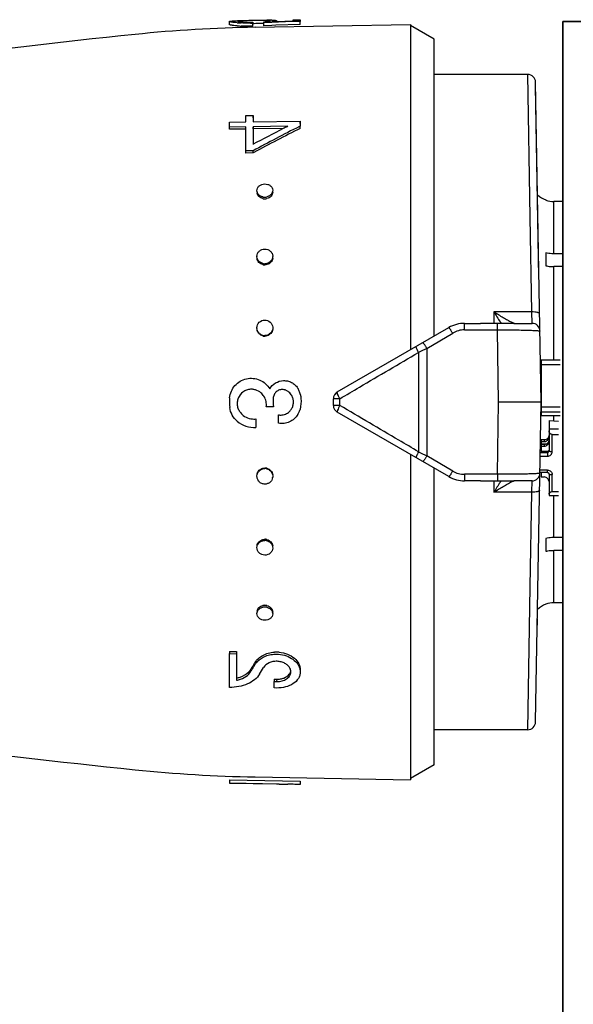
# Model space of a CAD drawing. Header units: millimetres. Extents: x 1279 to 58476, y -6899 to 74987.
# Tile 3 of 157: x 1697 to 1733, y -3124 to -3061. Entities that reach past the tile are written whole.
import ezdxf

# ---------------------------------------------------------------- set-up
doc = ezdxf.new("R2010")
doc.units = ezdxf.units.MM
doc.layers.add('UT_ZAŘÍZENÍ - OT', color=3, linetype='Continuous', lineweight=35)

msp = doc.modelspace()

# ---------------------------------------------------------------- linework, layer by layer
at = {"color": 0, "linetype": 'Continuous'}
for p, q in [((1710.765, -3061.389), (1710.761, -3061.189)), ((1711.398, -3061.142), (1711.413, -3061.142)), ((1711.413, -3061.142), (1711.424, -3061.142)), ((1711.414, -3061.202), (1711.413, -3061.156)), ((1712.327, -3061.129), (1712.205, -3061.131)), ((1712.251, -3061.228), (1712.251, -3061.291)), ((1712.254, -3061.49), (1712.251, -3061.291)), ((1712.328, -3061.329), (1712.253, -3061.33)), ((1712.939, -3061.322), (1712.907, -3061.322)), ((1712.937, -3061.262), (1712.937, -3061.209)), ((1713.367, -3061.246), (1712.937, -3061.262)), ((1712.94, -3061.461), (1712.937, -3061.262)), ((1713.161, -3061.189), (1713.16, -3061.125)), ((1713.453, -3061.243), (1713.367, -3061.246)), ((1713.448, -3061.194), (1713.751, -3061.185)), ((1714.744, -3061.197), (1713.453, -3061.243)), ((1713.598, -3061.189), (1713.598, -3061.175)), ((1713.751, -3061.185), (1714.811, -3061.151)), ((1713.761, -3061.131), (1713.762, -3061.184)), ((1714.812, -3061.195), (1714.744, -3061.197)), ((1714.811, -3061.083), (1715.26, -3061.075)), ((1714.811, -3061.151), (1714.811, -3061.083)), ((1715.26, -3061.18), (1714.812, -3061.195)), ((1715.26, -3061.075), (1715.26, -3061.18)), ((1715.264, -3061.379), (1715.26, -3061.18)), ((1712.396, -3061.552), (1722.265, -3061.38)), ((1713.457, -3061.442), (1712.94, -3061.461)), ((1713.715, -3061.433), (1713.457, -3061.442)), ((1715.264, -3061.379), (1713.715, -3061.433)), ((1722.265, -3061.38), (1722.265, -3082.025)), ((1723.765, -3062.32), (1722.265, -3061.454)), ((1723.765, -3081.159), (1723.765, -3062.32)), ((1729.71, -3064.554), (1723.765, -3064.554)), ((1729.865, -3073.618), (1729.71, -3064.554)), ((1730.565, -3085.354), (1730.21, -3065.045)), ((1730.426, -3077.42), (1730.215, -3065.295)), ((1710.761, -3067.578), (1711.811, -3067.564)), ((1710.761, -3067.889), (1710.761, -3067.578)), ((1711.811, -3067.159), (1712.261, -3067.153)), ((1711.811, -3067.564), (1711.811, -3067.159)), ((1712.261, -3067.153), (1712.261, -3067.559)), ((1712.264, -3067.304), (1712.261, -3067.153)), ((1712.261, -3067.559), (1715.26, -3067.52)), ((1715.26, -3067.52), (1715.26, -3067.832)), ((1715.264, -3067.667), (1715.26, -3067.52)), ((1711.811, -3067.876), (1710.761, -3067.889)), ((1710.765, -3068.033), (1710.761, -3067.889)), ((1711.814, -3068.02), (1710.765, -3068.033)), ((1711.811, -3069.408), (1711.811, -3067.876)), ((1714.475, -3067.842), (1712.261, -3067.87)), ((1712.261, -3067.87), (1712.261, -3068.989)), ((1712.264, -3068.014), (1712.261, -3067.87)), ((1714.182, -3067.99), (1712.264, -3068.014)), ((1712.264, -3068.014), (1712.264, -3068.872)), ((1714.42, -3067.87), (1714.475, -3067.842)), ((1715.26, -3067.832), (1715.205, -3067.86)), ((1715.264, -3067.976), (1715.26, -3067.832)), ((1712.261, -3069.402), (1711.811, -3069.408)), ((1711.814, -3069.539), (1711.811, -3069.408)), ((1712.264, -3069.534), (1712.261, -3069.402)), ((1712.264, -3069.534), (1711.814, -3069.539)), ((1712.317, -3069.506), (1712.264, -3069.534)), ((1730.865, -3072.518), (1730.865, -3072.531)), ((1731.365, -3075.941), (1731.365, -3072.617)), ((1731.935, -3072.617), (1731.365, -3072.617)), ((1729.967, -3079.629), (1729.865, -3073.618)), ((1730.865, -3075.88), (1730.865, -3076.693)), ((1731.983, -3075.941), (1731.365, -3075.941)), ((1731.365, -3082.68), (1731.365, -3076.754)), ((1731.99, -3076.754), (1731.365, -3076.754)), ((1727.565, -3079.629), (1727.565, -3080.363)), ((1729.967, -3079.629), (1727.565, -3079.629)), ((1729.986, -3080.354), (1729.967, -3079.629)), ((1717.615, -3084.71), (1724.695, -3080.622)), ((1725.695, -3080.769), (1725.695, -3080.354)), ((1725.695, -3080.354), (1726.722, -3080.354)), ((1727.792, -3080.769), (1727.792, -3080.362)), ((1728.828, -3080.354), (1729.986, -3080.354)), ((1723.298, -3081.942), (1724.945, -3080.974)), ((1725.695, -3080.769), (1727.792, -3080.769)), ((1727.864, -3085.354), (1727.792, -3080.769)), ((1723.298, -3081.942), (1723.298, -3088.766)), ((1722.777, -3082.198), (1722.777, -3088.51)), ((1730.565, -3082.68), (1730.565, -3086.202)), ((1730.565, -3082.68), (1731.765, -3082.68)), ((1730.565, -3082.964), (1731.765, -3082.964)), ((1713.551, -3085.657), (1713.101, -3085.657)), ((1717.365, -3085.565), (1717.365, -3085.143)), ((1717.778, -3085.569), (1717.778, -3085.139)), ((1727.792, -3089.939), (1727.864, -3085.354)), ((1730.565, -3085.354), (1727.864, -3085.354)), ((1730.21, -3105.663), (1730.565, -3085.354)), ((1730.565, -3085.66), (1731.765, -3085.66)), ((1713.871, -3086.698), (1713.871, -3086.163)), ((1724.695, -3090.086), (1717.615, -3085.998)), ((1730.565, -3085.975), (1731.765, -3085.975)), ((1730.565, -3086.202), (1731.765, -3086.202)), ((1731.365, -3086.545), (1731.365, -3086.202)), ((1712.441, -3086.425), (1712.441, -3086.96)), ((1731.065, -3086.528), (1731.065, -3088.452)), ((1731.065, -3086.528), (1731.665, -3086.562)), ((1731.065, -3087.059), (1731.665, -3087.059)), ((1731.265, -3088.491), (1731.265, -3087.412)), ((1731.265, -3087.412), (1731.665, -3087.412)), ((1730.565, -3088.198), (1730.515, -3088.198)), ((1730.518, -3088.003), (1730.928, -3088.003)), ((1730.519, -3087.969), (1730.525, -3087.646)), ((1730.566, -3087.972), (1730.519, -3087.969)), ((1730.565, -3087.758), (1730.565, -3088.003)), ((1730.765, -3087.758), (1730.565, -3087.758)), ((1730.565, -3087.856), (1730.765, -3087.856)), ((1730.565, -3088.051), (1730.565, -3088.492)), ((1730.765, -3088.051), (1730.565, -3088.051)), ((1730.565, -3088.148), (1730.765, -3088.148)), ((1730.765, -3087.758), (1730.765, -3087.856)), ((1730.765, -3088.051), (1730.765, -3088.148)), ((1722.265, -3088.683), (1722.265, -3109.328)), ((1724.945, -3089.734), (1723.298, -3088.766)), ((1730.505, -3088.785), (1730.965, -3088.785)), ((1730.509, -3088.55), (1730.965, -3088.55)), ((1730.565, -3088.394), (1730.512, -3088.394)), ((1730.965, -3088.492), (1730.565, -3088.492)), ((1730.965, -3088.492), (1730.965, -3088.785)), ((1723.765, -3108.388), (1723.765, -3089.549)), ((1725.695, -3089.939), (1725.695, -3090.354)), ((1727.792, -3089.939), (1725.695, -3089.939)), ((1727.792, -3089.939), (1727.792, -3090.347)), ((1730.965, -3089.829), (1730.487, -3089.829)), ((1730.965, -3089.668), (1730.489, -3089.668)), ((1730.565, -3089.829), (1730.565, -3090.11)), ((1730.565, -3090.11), (1730.765, -3090.11)), ((1730.965, -3089.829), (1730.965, -3089.668)), ((1731.065, -3089.923), (1731.065, -3091.277)), ((1731.265, -3091.041), (1731.265, -3089.962)), ((1726.722, -3090.354), (1725.695, -3090.354)), ((1727.565, -3090.345), (1727.565, -3091.079)), ((1729.986, -3090.354), (1728.828, -3090.354)), ((1729.967, -3091.079), (1729.986, -3090.354)), ((1729.967, -3091.079), (1727.565, -3091.079)), ((1729.865, -3097.09), (1729.967, -3091.079)), ((1731.065, -3091.277), (1731.665, -3091.277)), ((1731.265, -3091.041), (1731.665, -3091.041)), ((1731.365, -3093.954), (1731.365, -3091.277)), ((1730.865, -3094.015), (1730.865, -3094.828)), ((1731.99, -3093.954), (1731.365, -3093.954)), ((1731.365, -3098.091), (1731.365, -3094.767)), ((1731.983, -3094.767), (1731.365, -3094.767)), ((1729.71, -3106.154), (1729.865, -3097.09)), ((1730.865, -3098.177), (1730.865, -3098.19)), ((1731.935, -3098.091), (1731.365, -3098.091)), ((1730.31, -3099.969), (1730.325, -3099.107)), ((1710.765, -3101.194), (1710.761, -3101.326)), ((1710.761, -3103.468), (1710.761, -3101.326)), ((1710.761, -3101.326), (1711.211, -3101.332)), ((1710.765, -3101.194), (1711.215, -3101.2)), ((1711.215, -3101.2), (1711.211, -3101.332)), ((1711.211, -3101.332), (1711.211, -3103.019)), ((1712.358, -3101.931), (1712.387, -3101.884)), ((1712.387, -3101.884), (1712.383, -3102.021)), ((1712.131, -3102.306), (1712.128, -3102.448)), ((1712.241, -3102.259), (1712.27, -3102.212)), ((1713.614, -3102.952), (1713.611, -3103.098)), ((1713.611, -3103.506), (1713.611, -3103.098)), ((1713.611, -3103.098), (1713.761, -3103.1)), ((1713.614, -3102.952), (1713.764, -3102.954)), ((1713.764, -3102.954), (1713.761, -3103.1)), ((1713.761, -3103.508), (1713.611, -3103.506)), ((1729.71, -3106.154), (1723.765, -3106.154)), ((1723.765, -3108.388), (1722.265, -3109.254)), ((1710.765, -3109.34), (1710.761, -3109.54)), ((1710.765, -3109.34), (1715.264, -3109.418)), ((1712.396, -3109.156), (1722.265, -3109.328)), ((1715.264, -3109.418), (1715.26, -3109.618)), ((1715.264, -3109.429), (1715.26, -3109.629)), ((1710.761, -3109.551), (1710.761, -3109.54)), ((1710.761, -3109.54), (1715.26, -3109.618)), ((1713.911, -3109.606), (1710.761, -3109.551)), ((1713.911, -3109.61), (1713.911, -3109.606)), ((1713.911, -3109.61), (1714.474, -3109.619)), ((1715.26, -3109.618), (1715.26, -3109.629))]:
    msp.add_line(p, q, dxfattribs=at)
for centre, radius, start, end in [((1711.88, -3052.713), 8.577, 265.82558, 266.62577), ((1712.029, -3096.876), 35.74, 91.01238, 91.21551), ((1711.952, -3051.459), 9.833, 266.63176, 267.39596), ((1711.557, -3062.938), 1.789, 94.25337, 94.6326), ((1711.613, -3063.707), 2.559, 93.45872, 94.22835), ((1712.034, -3048.749), 12.544, 270.2757, 270.99142), ((1712.077, -3051.2), 10.03, 270.37671, 270.99382), ((1712.488, -3054.801), 6.424, 274.00652, 274.76218), ((1712.574, -3055.843), 5.379, 274.77014, 275.5791), ((1713.01, -3066.403), 5.28, 88.37447, 89.19799), ((1713.87, -3103.231), 42.126, 90.84632, 91.00332), ((1713.585, -3084.131), 23.023, 90.56986, 90.83886), ((1713.485, -3074.335), 13.227, 90.13111, 90.55891), ((1713.967, -3151.539), 90, 91, 95.86353), ((1711.88, -3052.862), 8.626, 265.85586, 266.65073), ((1711.954, -3051.591), 9.899, 266.65673, 267.41559), ((1755.852, -3559.394), 500, 95.86353, 99.2151), ((1729.71, -3065.054), 0.5, 1.00273, 90.00005), ((1762.55, -3161.793), 105.191, 116.74897, 118.55954), ((1762.094, -3162.457), 105.923, 116.89327, 118.06457), ((1762.285, -3162.171), 105.279, 116.52799, 118.3353), ((1759.182, -3156.77), 99.533, 116.72558, 116.87901), ((1712.854, -3072.034), 0.34, 181.83857, 189.22993), ((1713.007, -3071.764), 0.578, 257.40046, 263.77919), ((1713.01, -3071.867), 0.583, 257.43846, 263.79562), ((1713.006, -3071.775), 0.567, 263.76903, 270.51539), ((1713.009, -3071.877), 0.572, 263.78497, 270.51556), ((1713.005, -3071.764), 0.577, 270.61415, 283.65474), ((1713.008, -3071.867), 0.582, 270.61233, 283.61615), ((1713.184, -3072.025), 0.33, 0.0012, 1.80344), ((1731.365, -3071.104), 1.5, 226.64917, 250.52878), ((1731.367, -3071.108), 1.509, 250.58004, 269.92942), ((1712.926, -3076.105), 0.415, 180.00363, 182.62681), ((1713.097, -3076.174), 0.417, 351.68515, 359.95596), ((1713.01, -3076.041), 0.529, 255.90699, 262.90203), ((1713.013, -3076.109), 0.533, 255.94846, 262.92018), ((1713.008, -3076.055), 0.515, 262.89641, 270.33517), ((1713.011, -3076.123), 0.519, 262.91395, 270.33539), ((1748.348, -3067.107), 24.264, 211.06983, 212.81472), ((1712.982, -3080.639), 0.471, 180.01487, 185.18459), ((1725.695, -3082.354), 2, 90, 120), ((1744.391, -3069.652), 19.559, 212.83138, 213.19135), ((1729.986, -3080.854), 0.5, 0.9973, 89.99995), ((1713.012, -3080.629), 0.505, 254.94557, 262.29746), ((1713.015, -3080.66), 0.509, 254.989, 262.3166), ((1713.01, -3080.646), 0.488, 262.29512, 270.14263), ((1713.013, -3080.676), 0.492, 262.31359, 270.14288), ((1725.696, -3082.247), 1.479, 90.0293, 120.51258), ((1830.86, -3301.315), 244.324, 116.11937, 116.25551), ((1730.465, -3083.51), 0.0994, 313.59217, 359.98031), ((1730.465, -3083.498), 0.301, 284.00989, 289.44256), ((1714.2, -3085.055), 1.078, 27.84061, 34.02965), ((1713.423, -3085.354), 2.661, 174.20363, 187.38301), ((1712.157, -3085.417), 0.878, 79.26214, 86.10486), ((1712.147, -3085.466), 0.927, 73.07928, 79.21627), ((1712.144, -3085.504), 0.963, 41.07571, 50.01192), ((1712.138, -3085.508), 0.97, 32.46127, 41.04427), ((1715.847, -3085.354), 2.316, 172.81682, 187.51949), ((1714.12, -3085.132), 0.576, 71.25318, 78.39725), ((1714.122, -3085.125), 0.569, 63.84048, 71.25521), ((1713.997, -3085.361), 0.836, 39.13046, 49.82845), ((1714.004, -3085.355), 0.828, 29.69129, 39.12926), ((1714.205, -3085.053), 1.073, 21.6663, 27.84286), ((1714.222, -3085.046), 1.054, 15.21143, 21.66816), ((1713.31, -3085.293), 1.999, 11.83461, 15.19202), ((1717.865, -3085.143), 0.5, 120, 180), ((1730.465, -3085.126), 0.3, 70.55401, 72.35353), ((1717.865, -3085.565), 0.5, 180, 240), ((1712.152, -3085.46), 0.893, 214.11402, 220.95302), ((1712.322, -3085.311), 1.119, 220.98571, 227.22441), ((1714.013, -3085.391), 0.785, 259.56156, 266.77563), ((1714, -3085.352), 0.831, 307.97112, 320.9467), ((1713.993, -3085.346), 0.841, 320.92395, 328.11089), ((1714.041, -3085.492), 1.247, 328.36326, 330.5708), ((1714.056, -3085.499), 1.23, 330.55262, 339.45926), ((1714.102, -3085.517), 1.181, 339.47291, 345.3977), ((1712.323, -3085.32), 1.644, 229.79423, 274.1007), ((1712.323, -3085.328), 1.104, 269.87405, 276.1358), ((1730.774, -3087.561), 0.29, 325.94596, 359.95559), ((1830.86, -2869.393), 244.324, 243.74449, 243.88063), ((1713.009, -3090.063), 0.489, 81.95126, 89.79291), ((1713.013, -3090.032), 0.493, 81.96974, 89.79318), ((1713.007, -3090.081), 0.507, 74.61727, 81.95392), ((1713.01, -3090.05), 0.51, 74.66061, 81.97306), ((1713.03, -3090.071), 0.481, 352.20997, 354.91531), ((1725.695, -3088.354), 2, 240, 270), ((1725.696, -3088.461), 1.479, 239.48743, 269.97069), ((1729.986, -3089.854), 0.5, 270, 359), ((1730.976, -3089.923), 0.0882, 0.03691, 8.66078), ((1748.269, -3103.552), 24.171, 147.18194, 148.9335), ((1744.733, -3101.279), 19.968, 146.8123, 147.16491), ((1713.007, -3094.654), 0.516, 82.18024, 89.60747), ((1713.011, -3094.586), 0.52, 82.19776, 89.60771), ((1713.005, -3094.671), 0.533, 75.22208, 82.18643), ((1713.009, -3094.602), 0.537, 75.26335, 82.20456), ((1731.365, -3099.604), 1.5, 109.47122, 133.35083), ((1731.367, -3099.6), 1.509, 90.07058, 109.41996), ((1712.854, -3098.674), 0.34, 170.77007, 178.16143), ((1713.006, -3098.94), 0.574, 89.52764, 102.6205), ((1713.01, -3098.838), 0.579, 90.47615, 102.57666), ((1713.009, -3098.822), 0.563, 89.46365, 90.42767), ((1713.005, -3098.935), 0.569, 82.70603, 89.43816), ((1713.009, -3098.832), 0.574, 82.72194, 89.43835), ((1713.003, -3098.95), 0.584, 76.3765, 82.71678), ((1713.007, -3098.847), 0.588, 76.41423, 82.73319), ((1713.184, -3098.683), 0.33, 358.19656, 359.9988), ((1713.742, -3103.178), 1.949, 89.34777, 93.68224), ((1713.741, -3103.21), 1.981, 84.74512, 89.3338), ((1672.837, -3078.303), 46.046, 328.85211, 329.1259), ((1713.251, -3102.536), 1.009, 142.68913, 149.33475), ((1713.346, -3102.608), 1.129, 136.6726, 142.69573), ((1711.262, -3101.76), 1.027, 315.49883, 321.71461), ((1711.341, -3101.822), 0.927, 321.71489, 328.50896), ((1673.711, -3079.166), 44.921, 328.78337, 329.0635), ((1674.189, -3079.12), 44.466, 328.57088, 328.85214), ((1671.988, -3078.135), 46.929, 329.13232, 329.40315), ((1674.456, -3079.239), 44.808, 328.5423, 329.17295), ((1714.202, -3102.478), 0.458, 358.60453, 6.96692), ((1710.826, -3101.15), 1.908, 281.62893, 285.76186), ((1755.852, -2611.314), 500, 260.77609, 264.13647), ((1729.71, -3105.654), 0.5, 270, 359), ((1713.967, -3019.169), 90, 264.13647, 269)]:
    msp.add_arc(centre, radius, start, end, dxfattribs=at)
at = {"color": 0, "linetype": 'Continuous', "extrusion": (0, 0, -1)}
for centre, major_axis, ratio, start_param, end_param in [((1731.265, -3087.177), (0, -0.235), 0.85043, 0, 1.570796), ((1731.265, -3091.198), (0.2, 0), 0.785695, 3.141593, 4.712389)]:
    msp.add_ellipse(centre, major_axis=major_axis, ratio=ratio, start_param=start_param, end_param=end_param, dxfattribs=at)
at = {"color": 0, "linetype": 'Continuous'}
for points, knots in [([(1710.761, -3061.189), (1710.761, -3061.186), (1710.768, -3061.179), (1710.776, -3061.177), (1710.781, -3061.176)], [0, 0, 0, 0, 0.34526, 1, 1, 1, 1]), ([(1711.255, -3061.267), (1711.186, -3061.262), (1711.087, -3061.253), (1710.966, -3061.239), (1710.895, -3061.229), (1710.84, -3061.219), (1710.798, -3061.209), (1710.775, -3061.201), (1710.761, -3061.193), (1710.761, -3061.189)], [0, 0, 0, 0, 0.415889, 0.585993, 0.728367, 0.841268, 0.923827, 0.975949, 1, 1, 1, 1]), ([(1710.781, -3061.176), (1710.785, -3061.174), (1710.805, -3061.169), (1710.825, -3061.165), (1710.841, -3061.164)], [0, 0, 0, 0, 0.194984, 1, 1, 1, 1]), ([(1710.841, -3061.164), (1710.897, -3061.157), (1711.041, -3061.151), (1711.184, -3061.147), (1711.271, -3061.145)], [0, 0, 0, 0, 0.393124, 1, 1, 1, 1]), ([(1711.304, -3061.175), (1711.304, -3061.175), (1711.304, -3061.176), (1711.303, -3061.176), (1711.303, -3061.177)], [0, 0, 0, 0, 0.519614, 1, 1, 1, 1]), ([(1711.303, -3061.177), (1711.303, -3061.178), (1711.308, -3061.182), (1711.325, -3061.188), (1711.363, -3061.196), (1711.424, -3061.203), (1711.474, -3061.208), (1711.502, -3061.21)], [0, 0, 0, 0, 0.026104, 0.078509, 0.271488, 0.580502, 1, 1, 1, 1]), ([(1711.413, -3061.156), (1711.398, -3061.157), (1711.372, -3061.159), (1711.338, -3061.163), (1711.318, -3061.168), (1711.306, -3061.172), (1711.304, -3061.175)], [0, 0, 0, 0, 0.402142, 0.703286, 0.901798, 1, 1, 1, 1]), ([(1712.205, -3061.131), (1712.065, -3061.133), (1711.817, -3061.139), (1711.568, -3061.146), (1711.459, -3061.152)], [0, 0, 0, 0, 0.5608, 1, 1, 1, 1]), ([(1711.502, -3061.21), (1711.546, -3061.214), (1711.759, -3061.228), (1711.973, -3061.231), (1712.143, -3061.23)], [0, 0, 0, 0, 0.202928, 1, 1, 1, 1]), ([(1712.094, -3061.293), (1712.043, -3061.293), (1711.847, -3061.293), (1711.651, -3061.288), (1711.506, -3061.281)], [0, 0, 0, 0, 0.261385, 1, 1, 1, 1]), ([(1712.905, -3061.122), (1712.861, -3061.122), (1712.668, -3061.123), (1712.476, -3061.126), (1712.327, -3061.129)], [0, 0, 0, 0, 0.228486, 1, 1, 1, 1]), ([(1712.907, -3061.322), (1712.863, -3061.322), (1712.67, -3061.323), (1712.477, -3061.326), (1712.328, -3061.329)], [0, 0, 0, 0, 0.228577, 1, 1, 1, 1]), ([(1713.084, -3061.123), (1713.07, -3061.123), (1713.011, -3061.123), (1712.951, -3061.122), (1712.905, -3061.122)], [0, 0, 0, 0, 0.229978, 1, 1, 1, 1]), ([(1713.097, -3061.196), (1713.135, -3061.192), (1713.2, -3061.185), (1713.276, -3061.174), (1713.321, -3061.165), (1713.343, -3061.159), (1713.356, -3061.154), (1713.363, -3061.149), (1713.363, -3061.147)], [0, 0, 0, 0, 0.416564, 0.727805, 0.840468, 0.923103, 0.975235, 1, 1, 1, 1]), ([(1713.271, -3061.129), (1713.263, -3061.129), (1713.226, -3061.127), (1713.189, -3061.126), (1713.16, -3061.125)], [0, 0, 0, 0, 0.216654, 1, 1, 1, 1]), ([(1713.339, -3061.137), (1713.335, -3061.136), (1713.312, -3061.132), (1713.289, -3061.131), (1713.271, -3061.129)], [0, 0, 0, 0, 0.191517, 1, 1, 1, 1]), ([(1713.363, -3061.147), (1713.363, -3061.144), (1713.353, -3061.139), (1713.345, -3061.138), (1713.339, -3061.137)], [0, 0, 0, 0, 0.306489, 1, 1, 1, 1]), ([(1713.598, -3061.175), (1713.587, -3061.176), (1713.537, -3061.184), (1713.487, -3061.19), (1713.448, -3061.194)], [0, 0, 0, 0, 0.219199, 1, 1, 1, 1]), ([(1713.455, -3061.108), (1713.47, -3061.108), (1713.522, -3061.108), (1713.574, -3061.109), (1713.611, -3061.11)], [0, 0, 0, 0, 0.28218, 1, 1, 1, 1]), ([(1713.761, -3061.131), (1713.761, -3061.136), (1713.742, -3061.144), (1713.714, -3061.152), (1713.661, -3061.164), (1713.621, -3061.171), (1713.598, -3061.175)], [0, 0, 0, 0, 0.080473, 0.272652, 0.58028, 1, 1, 1, 1]), ([(1713.611, -3061.11), (1713.622, -3061.11), (1713.655, -3061.111), (1713.688, -3061.114), (1713.711, -3061.116)], [0, 0, 0, 0, 0.312325, 1, 1, 1, 1]), ([(1713.711, -3061.116), (1713.723, -3061.118), (1713.739, -3061.12), (1713.756, -3061.125), (1713.761, -3061.129), (1713.761, -3061.131)], [0, 0, 0, 0, 0.708486, 0.898996, 1, 1, 1, 1]), ([(1711.257, -3061.465), (1711.188, -3061.46), (1711.09, -3061.452), (1710.969, -3061.438), (1710.898, -3061.428), (1710.843, -3061.418), (1710.801, -3061.408), (1710.778, -3061.401), (1710.765, -3061.393), (1710.765, -3061.389)], [0, 0, 0, 0, 0.416026, 0.586157, 0.728535, 0.841423, 0.923955, 0.976034, 1, 1, 1, 1]), ([(1712.254, -3061.49), (1712.189, -3061.491), (1711.94, -3061.493), (1711.691, -3061.488), (1711.507, -3061.48)], [0, 0, 0, 0, 0.261104, 1, 1, 1, 1]), ([(1712.511, -3071.934), (1712.509, -3071.878), (1712.536, -3071.762), (1712.648, -3071.618), (1712.816, -3071.525), (1712.945, -3071.502), (1713.011, -3071.501)], [0, 0, 0, 0, 0.229393, 0.470966, 0.729703, 1, 1, 1, 1]), ([(1712.615, -3072.18), (1712.584, -3072.146), (1712.533, -3072.069), (1712.512, -3071.978), (1712.511, -3071.934)], [0, 0, 0, 0, 0.509651, 1, 1, 1, 1]), ([(1713.011, -3071.501), (1713.074, -3071.501), (1713.199, -3071.52), (1713.364, -3071.604), (1713.478, -3071.738), (1713.509, -3071.849), (1713.511, -3071.903)], [0, 0, 0, 0, 0.270385, 0.528616, 0.769944, 1, 1, 1, 1]), ([(1713.511, -3071.903), (1713.512, -3071.951), (1713.493, -3072.05), (1713.44, -3072.135), (1713.407, -3072.172)], [0, 0, 0, 0, 0.488775, 1, 1, 1, 1]), ([(1712.884, -3072.435), (1712.794, -3072.415), (1712.626, -3072.336), (1712.532, -3072.171), (1712.519, -3072.088)], [0, 0, 0, 0, 0.524629, 1, 1, 1, 1]), ([(1712.881, -3072.328), (1712.855, -3072.322), (1712.757, -3072.293), (1712.666, -3072.236), (1712.615, -3072.18)], [0, 0, 0, 0, 0.260211, 1, 1, 1, 1]), ([(1713.407, -3072.172), (1713.39, -3072.191), (1713.315, -3072.262), (1713.217, -3072.307), (1713.141, -3072.326)], [0, 0, 0, 0, 0.24218, 1, 1, 1, 1]), ([(1713.514, -3072.025), (1713.514, -3072.116), (1713.429, -3072.313), (1713.245, -3072.409), (1713.145, -3072.433)], [0, 0, 0, 0, 0.47302, 1, 1, 1, 1]), ([(1712.511, -3076.105), (1712.511, -3076.044), (1712.539, -3075.92), (1712.65, -3075.764), (1712.816, -3075.662), (1712.946, -3075.637), (1713.011, -3075.636)], [0, 0, 0, 0, 0.241806, 0.488407, 0.741812, 1, 1, 1, 1]), ([(1713.011, -3075.636), (1713.134, -3075.636), (1713.327, -3075.703), (1713.476, -3075.901), (1713.508, -3076.02), (1713.51, -3076.079)], [0, 0, 0, 0, 0.507384, 0.755665, 1, 1, 1, 1]), ([(1712.578, -3076.338), (1712.568, -3076.321), (1712.533, -3076.255), (1712.514, -3076.18), (1712.511, -3076.124)], [0, 0, 0, 0, 0.253103, 1, 1, 1, 1]), ([(1712.884, -3076.627), (1712.792, -3076.604), (1712.619, -3076.509), (1712.532, -3076.331), (1712.519, -3076.241)], [0, 0, 0, 0, 0.510101, 1, 1, 1, 1]), ([(1712.881, -3076.554), (1712.819, -3076.539), (1712.7, -3076.486), (1712.611, -3076.391), (1712.578, -3076.338)], [0, 0, 0, 0, 0.506643, 1, 1, 1, 1]), ([(1713.472, -3076.277), (1713.443, -3076.343), (1713.35, -3076.466), (1713.213, -3076.533), (1713.141, -3076.552)], [0, 0, 0, 0, 0.492845, 1, 1, 1, 1]), ([(1713.51, -3076.234), (1713.497, -3076.324), (1713.409, -3076.504), (1713.237, -3076.601), (1713.145, -3076.625)], [0, 0, 0, 0, 0.489899, 1, 1, 1, 1]), ([(1713.51, -3076.079), (1713.513, -3076.129), (1713.503, -3076.198), (1713.479, -3076.261), (1713.472, -3076.277)], [0, 0, 0, 0, 0.747031, 1, 1, 1, 1]), ([(1731.365, -3075.941), (1731.322, -3075.941), (1731.154, -3075.936), (1730.987, -3075.911), (1730.865, -3075.88)], [0, 0, 0, 0, 0.252472, 1, 1, 1, 1]), ([(1730.865, -3076.693), (1730.905, -3076.704), (1731.069, -3076.739), (1731.238, -3076.754), (1731.365, -3076.754)], [0, 0, 0, 0, 0.247091, 1, 1, 1, 1]), ([(1728.685, -3080.29), (1728.602, -3080.25), (1728.425, -3080.157), (1728.049, -3079.941), (1727.76, -3079.759), (1727.565, -3079.629)], [0, 0, 0, 0, 0.213248, 0.460801, 1, 1, 1, 1]), ([(1730.467, -3079.758), (1730.467, -3079.748), (1730.458, -3079.726), (1730.425, -3079.703), (1730.378, -3079.681), (1730.288, -3079.653), (1730.149, -3079.633), (1730.031, -3079.628), (1729.967, -3079.629)], [0, 0, 0, 0, 0.054454, 0.124226, 0.220024, 0.341181, 0.645763, 1, 1, 1, 1]), ([(1712.511, -3080.639), (1712.511, -3080.513), (1712.619, -3080.248), (1712.883, -3080.144), (1713.011, -3080.143)], [0, 0, 0, 0, 0.49811, 1, 1, 1, 1]), ([(1713.011, -3080.143), (1713.131, -3080.143), (1713.382, -3080.234), (1713.498, -3080.475), (1713.509, -3080.594)], [0, 0, 0, 0, 0.501804, 1, 1, 1, 1]), ([(1724.945, -3080.974), (1724.924, -3080.953), (1724.893, -3080.906), (1724.859, -3080.832), (1724.82, -3080.769), (1724.781, -3080.718), (1724.751, -3080.676), (1724.726, -3080.645), (1724.711, -3080.628), (1724.698, -3080.62), (1724.695, -3080.622)], [0, 0, 0, 0, 0.198142, 0.388892, 0.560134, 0.707991, 0.828678, 0.918542, 0.975091, 1, 1, 1, 1]), ([(1727.792, -3080.362), (1727.613, -3080.363), (1727.256, -3080.362), (1726.899, -3080.354), (1726.722, -3080.354)], [0, 0, 0, 0, 0.502804, 1, 1, 1, 1]), ([(1728.828, -3080.354), (1728.749, -3080.354), (1728.403, -3080.355), (1728.058, -3080.359), (1727.792, -3080.362)], [0, 0, 0, 0, 0.230893, 1, 1, 1, 1]), ([(1728.764, -3080.326), (1728.758, -3080.323), (1728.731, -3080.312), (1728.705, -3080.3), (1728.685, -3080.29)], [0, 0, 0, 0, 0.229765, 1, 1, 1, 1]), ([(1728.795, -3080.338), (1728.793, -3080.337), (1728.782, -3080.333), (1728.772, -3080.329), (1728.764, -3080.326)], [0, 0, 0, 0, 0.235586, 1, 1, 1, 1]), ([(1728.854, -3080.354), (1728.846, -3080.354), (1728.826, -3080.349), (1728.807, -3080.342), (1728.795, -3080.338)], [0, 0, 0, 0, 0.393757, 1, 1, 1, 1]), ([(1712.884, -3081.151), (1712.801, -3081.129), (1712.644, -3081.043), (1712.555, -3080.887), (1712.532, -3080.805)], [0, 0, 0, 0, 0.50198, 1, 1, 1, 1]), ([(1712.881, -3081.117), (1712.808, -3081.097), (1712.669, -3081.025), (1712.579, -3080.898), (1712.55, -3080.829)], [0, 0, 0, 0, 0.50114, 1, 1, 1, 1]), ([(1713.493, -3080.764), (1713.47, -3080.847), (1713.381, -3081.004), (1713.224, -3081.093), (1713.141, -3081.116)], [0, 0, 0, 0, 0.49918, 1, 1, 1, 1]), ([(1713.51, -3080.738), (1713.497, -3080.833), (1713.413, -3081.02), (1713.238, -3081.125), (1713.145, -3081.151)], [0, 0, 0, 0, 0.498032, 1, 1, 1, 1]), ([(1727.792, -3080.769), (1727.968, -3080.768), (1728.313, -3080.768), (1728.814, -3080.771), (1729.275, -3080.777), (1729.625, -3080.784), (1729.872, -3080.792), (1730.029, -3080.798), (1730.163, -3080.804), (1730.275, -3080.811), (1730.363, -3080.819), (1730.426, -3080.826), (1730.464, -3080.833), (1730.481, -3080.839), (1730.486, -3080.843), (1730.486, -3080.845)], [0, 0, 0, 0, 0.195605, 0.383531, 0.55643, 0.707585, 0.773165, 0.831259, 0.881323, 0.92293, 0.955723, 0.979458, 0.994025, 0.997954, 1, 1, 1, 1]), ([(1722.777, -3082.198), (1722.751, -3082.151), (1722.715, -3082.083), (1722.672, -3081.996), (1722.647, -3081.941), (1722.628, -3081.896), (1722.616, -3081.861), (1722.61, -3081.839), (1722.611, -3081.825), (1722.614, -3081.823)], [0, 0, 0, 0, 0.389691, 0.560136, 0.707341, 0.827183, 0.916538, 0.973346, 1, 1, 1, 1]), ([(1723.298, -3081.942), (1723.269, -3081.892), (1723.226, -3081.82), (1723.169, -3081.731), (1723.133, -3081.676), (1723.102, -3081.631), (1723.078, -3081.599), (1723.062, -3081.581), (1723.053, -3081.573), (1723.049, -3081.572), (1723.048, -3081.573)], [0, 0, 0, 0, 0.387648, 0.559336, 0.708365, 0.829964, 0.920373, 0.976704, 0.992026, 1, 1, 1, 1]), ([(1717.778, -3085.139), (1718.193, -3084.894), (1719.86, -3083.914), (1721.526, -3082.934), (1722.777, -3082.198)], [0, 0, 0, 0, 0.249365, 1, 1, 1, 1]), ([(1710.775, -3085.085), (1710.789, -3084.943), (1710.864, -3084.661), (1711.171, -3084.173), (1711.821, -3083.781), (1712.578, -3083.856), (1713.062, -3084.168), (1713.248, -3084.393), (1713.321, -3084.516)], [0, 0, 0, 0, 0.125806, 0.251598, 0.500158, 0.748611, 0.874302, 1, 1, 1, 1]), ([(1713.321, -3084.516), (1713.409, -3084.364), (1713.665, -3084.101), (1714.103, -3083.972), (1714.455, -3084.004), (1714.706, -3084.094), (1714.927, -3084.244), (1715.044, -3084.379), (1715.094, -3084.452)], [0, 0, 0, 0, 0.249691, 0.498274, 0.623384, 0.748679, 0.874168, 1, 1, 1, 1]), ([(1712.217, -3084.541), (1712.133, -3084.536), (1711.963, -3084.548), (1711.646, -3084.664), (1711.392, -3084.913), (1711.269, -3085.229), (1711.243, -3085.485), (1711.289, -3085.737), (1711.365, -3085.891), (1711.412, -3085.961)], [0, 0, 0, 0, 0.124702, 0.249421, 0.497433, 0.62303, 0.748788, 0.874419, 1, 1, 1, 1]), ([(1713.101, -3085.657), (1713.117, -3085.542), (1713.108, -3085.305), (1713.019, -3085.085), (1712.957, -3084.987)], [0, 0, 0, 0, 0.500135, 1, 1, 1, 1]), ([(1714.236, -3084.567), (1714.159, -3084.552), (1713.996, -3084.552), (1713.775, -3084.652), (1713.612, -3084.831), (1713.559, -3084.986), (1713.549, -3085.064)], [0, 0, 0, 0, 0.248903, 0.498305, 0.748695, 1, 1, 1, 1]), ([(1714.706, -3085.79), (1714.745, -3085.727), (1714.807, -3085.591), (1714.839, -3085.37), (1714.815, -3085.148), (1714.759, -3085.009), (1714.723, -3084.945)], [0, 0, 0, 0, 0.249892, 0.499949, 0.75024, 1, 1, 1, 1]), ([(1715.267, -3084.883), (1715.283, -3084.96), (1715.329, -3085.269), (1715.304, -3085.588), (1715.245, -3085.815)], [0, 0, 0, 0, 0.250786, 1, 1, 1, 1]), ([(1717.778, -3085.139), (1717.749, -3085.087), (1717.699, -3084.991), (1717.641, -3084.863), (1717.611, -3084.775), (1717.605, -3084.729), (1717.61, -3084.712), (1717.615, -3084.71)], [0, 0, 0, 0, 0.377895, 0.69297, 0.905251, 0.965919, 1, 1, 1, 1]), ([(1711.262, -3086.575), (1711.133, -3086.466), (1710.914, -3086.195), (1710.805, -3085.864), (1710.783, -3085.696)], [0, 0, 0, 0, 0.49938, 1, 1, 1, 1]), ([(1717.778, -3085.139), (1717.75, -3085.139), (1717.695, -3085.139), (1717.617, -3085.139), (1717.547, -3085.139), (1717.486, -3085.14), (1717.442, -3085.14), (1717.413, -3085.141), (1717.396, -3085.141), (1717.383, -3085.142), (1717.373, -3085.142), (1717.369, -3085.143), (1717.365, -3085.142), (1717.365, -3085.143)], [0, 0, 0, 0, 0.203374, 0.394866, 0.56769, 0.716771, 0.837685, 0.88646, 0.926896, 0.958626, 0.981467, 0.99529, 1, 1, 1, 1]), ([(1717.778, -3085.569), (1717.75, -3085.569), (1717.695, -3085.569), (1717.617, -3085.569), (1717.547, -3085.569), (1717.486, -3085.568), (1717.442, -3085.568), (1717.413, -3085.567), (1717.396, -3085.567), (1717.383, -3085.566), (1717.373, -3085.567), (1717.369, -3085.565), (1717.365, -3085.566), (1717.365, -3085.565)], [0, 0, 0, 0, 0.203374, 0.394866, 0.56769, 0.716771, 0.837685, 0.88646, 0.926896, 0.958626, 0.981467, 0.99529, 1, 1, 1, 1]), ([(1717.778, -3085.569), (1717.749, -3085.621), (1717.699, -3085.717), (1717.641, -3085.845), (1717.611, -3085.933), (1717.605, -3085.979), (1717.61, -3085.996), (1717.615, -3085.998)], [0, 0, 0, 0, 0.377895, 0.69297, 0.905251, 0.965919, 1, 1, 1, 1]), ([(1722.777, -3088.51), (1722.36, -3088.264), (1720.693, -3087.285), (1719.027, -3086.304), (1717.778, -3085.569)], [0, 0, 0, 0, 0.250578, 1, 1, 1, 1]), ([(1711.562, -3086.133), (1711.664, -3086.227), (1711.903, -3086.379), (1712.182, -3086.431), (1712.321, -3086.432)], [0, 0, 0, 0, 0.500561, 1, 1, 1, 1]), ([(1715.103, -3086.146), (1715.041, -3086.247), (1714.885, -3086.433), (1714.58, -3086.63), (1714.231, -3086.726), (1713.988, -3086.72), (1713.871, -3086.698)], [0, 0, 0, 0, 0.249964, 0.499879, 0.749906, 1, 1, 1, 1]), ([(1713.969, -3086.175), (1714.065, -3086.18), (1714.26, -3086.157), (1714.435, -3086.066), (1714.511, -3086.007)], [0, 0, 0, 0, 0.50069, 1, 1, 1, 1]), ([(1731.065, -3087.464), (1731.065, -3087.502), (1731.049, -3087.58), (1730.982, -3087.678), (1730.882, -3087.743), (1730.804, -3087.758), (1730.765, -3087.758)], [0, 0, 0, 0, 0.247784, 0.496832, 0.747734, 1, 1, 1, 1]), ([(1730.765, -3087.856), (1730.813, -3087.856), (1730.912, -3087.832), (1730.988, -3087.764), (1731.015, -3087.724)], [0, 0, 0, 0, 0.501963, 1, 1, 1, 1]), ([(1731.065, -3087.756), (1731.065, -3087.795), (1731.049, -3087.872), (1730.982, -3087.97), (1730.882, -3088.035), (1730.804, -3088.051), (1730.765, -3088.051)], [0, 0, 0, 0, 0.247784, 0.496832, 0.747734, 1, 1, 1, 1]), ([(1730.765, -3088.148), (1730.804, -3088.148), (1730.882, -3088.133), (1730.982, -3088.068), (1731.049, -3087.97), (1731.065, -3087.892), (1731.065, -3087.854)], [0, 0, 0, 0, 0.252266, 0.503168, 0.752216, 1, 1, 1, 1]), ([(1722.777, -3088.51), (1722.751, -3088.557), (1722.715, -3088.625), (1722.672, -3088.712), (1722.647, -3088.767), (1722.628, -3088.812), (1722.616, -3088.848), (1722.61, -3088.869), (1722.611, -3088.883), (1722.614, -3088.885)], [0, 0, 0, 0, 0.389693, 0.560138, 0.707342, 0.827185, 0.916539, 0.973347, 1, 1, 1, 1]), ([(1723.298, -3088.766), (1723.269, -3088.816), (1723.226, -3088.888), (1723.169, -3088.977), (1723.133, -3089.032), (1723.102, -3089.077), (1723.078, -3089.109), (1723.062, -3089.127), (1723.053, -3089.135), (1723.049, -3089.136), (1723.048, -3089.136)], [0, 0, 0, 0, 0.387648, 0.559336, 0.708365, 0.829964, 0.920373, 0.976704, 0.992026, 1, 1, 1, 1]), ([(1730.965, -3088.492), (1730.977, -3088.492), (1731, -3088.487), (1731.032, -3088.469), (1731.055, -3088.441), (1731.062, -3088.418), (1731.064, -3088.407)], [0, 0, 0, 0, 0.251925, 0.502849, 0.751924, 1, 1, 1, 1]), ([(1730.965, -3088.55), (1730.978, -3088.55), (1731.004, -3088.545), (1731.037, -3088.523), (1731.059, -3088.491), (1731.065, -3088.465), (1731.065, -3088.452)], [0, 0, 0, 0, 0.252236, 0.503168, 0.752245, 1, 1, 1, 1]), ([(1730.965, -3088.785), (1731.004, -3088.785), (1731.082, -3088.77), (1731.182, -3088.705), (1731.249, -3088.607), (1731.265, -3088.529), (1731.265, -3088.491)], [0, 0, 0, 0, 0.252255, 0.503168, 0.752226, 1, 1, 1, 1]), ([(1731.065, -3088.452), (1731.065, -3088.455), (1731.068, -3088.459), (1731.074, -3088.464), (1731.083, -3088.469), (1731.1, -3088.475), (1731.125, -3088.48), (1731.155, -3088.485), (1731.202, -3088.49), (1731.239, -3088.491), (1731.265, -3088.491)], [0, 0, 0, 0, 0.040706, 0.069574, 0.105554, 0.199505, 0.321626, 0.468167, 0.634164, 1, 1, 1, 1]), ([(1713.011, -3090.565), (1712.942, -3090.565), (1712.804, -3090.535), (1712.632, -3090.414), (1712.525, -3090.233), (1712.507, -3090.094), (1712.513, -3090.026)], [0, 0, 0, 0, 0.25144, 0.501784, 0.751362, 1, 1, 1, 1]), ([(1712.532, -3089.903), (1712.555, -3089.821), (1712.644, -3089.665), (1712.801, -3089.579), (1712.884, -3089.557)], [0, 0, 0, 0, 0.49802, 1, 1, 1, 1]), ([(1712.55, -3089.879), (1712.579, -3089.81), (1712.669, -3089.683), (1712.808, -3089.611), (1712.881, -3089.591)], [0, 0, 0, 0, 0.49886, 1, 1, 1, 1]), ([(1713.141, -3089.592), (1713.224, -3089.615), (1713.381, -3089.704), (1713.47, -3089.861), (1713.493, -3089.944)], [0, 0, 0, 0, 0.50082, 1, 1, 1, 1]), ([(1713.145, -3089.557), (1713.238, -3089.583), (1713.413, -3089.688), (1713.497, -3089.875), (1713.51, -3089.97)], [0, 0, 0, 0, 0.501968, 1, 1, 1, 1]), ([(1724.945, -3089.734), (1724.924, -3089.755), (1724.892, -3089.802), (1724.859, -3089.876), (1724.82, -3089.939), (1724.781, -3089.99), (1724.751, -3090.032), (1724.726, -3090.063), (1724.711, -3090.08), (1724.698, -3090.088), (1724.695, -3090.086)], [0, 0, 0, 0, 0.198108, 0.388908, 0.560156, 0.708001, 0.828682, 0.918545, 0.975091, 1, 1, 1, 1]), ([(1730.486, -3089.863), (1730.486, -3089.865), (1730.481, -3089.869), (1730.464, -3089.875), (1730.426, -3089.882), (1730.363, -3089.889), (1730.275, -3089.897), (1730.163, -3089.904), (1730.029, -3089.91), (1729.872, -3089.916), (1729.625, -3089.924), (1729.275, -3089.931), (1728.814, -3089.937), (1728.313, -3089.94), (1727.968, -3089.94), (1727.792, -3089.939)], [0, 0, 0, 0, 0.002046, 0.005975, 0.020542, 0.044277, 0.07707, 0.118677, 0.168741, 0.226835, 0.292415, 0.44357, 0.616469, 0.804395, 1, 1, 1, 1]), ([(1731.065, -3090.404), (1731.065, -3090.366), (1731.049, -3090.288), (1730.982, -3090.19), (1730.882, -3090.125), (1730.804, -3090.11), (1730.765, -3090.11)], [0, 0, 0, 0, 0.247784, 0.496832, 0.747734, 1, 1, 1, 1]), ([(1730.965, -3089.668), (1731.004, -3089.668), (1731.082, -3089.683), (1731.182, -3089.748), (1731.249, -3089.846), (1731.265, -3089.924), (1731.265, -3089.962)], [0, 0, 0, 0, 0.252255, 0.503168, 0.752226, 1, 1, 1, 1]), ([(1730.965, -3089.829), (1730.977, -3089.829), (1731.002, -3089.833), (1731.033, -3089.851), (1731.055, -3089.878), (1731.062, -3089.899), (1731.064, -3089.91)], [0, 0, 0, 0, 0.26767, 0.525516, 0.768461, 1, 1, 1, 1]), ([(1731.065, -3089.923), (1731.065, -3089.926), (1731.068, -3089.931), (1731.074, -3089.935), (1731.083, -3089.94), (1731.1, -3089.946), (1731.125, -3089.951), (1731.155, -3089.956), (1731.202, -3089.961), (1731.239, -3089.962), (1731.265, -3089.962)], [0, 0, 0, 0, 0.040706, 0.069574, 0.105554, 0.199505, 0.321626, 0.468167, 0.634164, 1, 1, 1, 1]), ([(1713.506, -3090.137), (1713.498, -3090.195), (1713.461, -3090.31), (1713.348, -3090.452), (1713.19, -3090.543), (1713.07, -3090.565), (1713.011, -3090.565)], [0, 0, 0, 0, 0.249231, 0.498303, 0.748586, 1, 1, 1, 1]), ([(1726.722, -3090.354), (1726.899, -3090.354), (1727.256, -3090.346), (1727.613, -3090.345), (1727.792, -3090.347)], [0, 0, 0, 0, 0.497196, 1, 1, 1, 1]), ([(1727.565, -3091.079), (1727.76, -3090.949), (1728.049, -3090.767), (1728.425, -3090.551), (1728.602, -3090.458), (1728.685, -3090.418)], [0, 0, 0, 0, 0.539199, 0.786752, 1, 1, 1, 1]), ([(1727.792, -3090.347), (1727.883, -3090.347), (1728.229, -3090.351), (1728.574, -3090.354), (1728.828, -3090.354)], [0, 0, 0, 0, 0.264643, 1, 1, 1, 1]), ([(1728.685, -3090.418), (1728.715, -3090.404), (1728.766, -3090.381), (1728.818, -3090.36), (1728.84, -3090.356)], [0, 0, 0, 0, 0.595054, 1, 1, 1, 1]), ([(1728.84, -3090.356), (1728.842, -3090.356), (1728.846, -3090.355), (1728.851, -3090.354), (1728.854, -3090.354)], [0, 0, 0, 0, 0.289793, 1, 1, 1, 1]), ([(1730.467, -3090.95), (1730.467, -3090.96), (1730.458, -3090.982), (1730.425, -3091.005), (1730.378, -3091.027), (1730.288, -3091.055), (1730.149, -3091.076), (1730.031, -3091.08), (1729.967, -3091.079)], [0, 0, 0, 0, 0.054452, 0.124207, 0.219995, 0.341151, 0.645741, 1, 1, 1, 1]), ([(1712.511, -3094.585), (1712.514, -3094.528), (1712.533, -3094.453), (1712.568, -3094.387), (1712.578, -3094.37)], [0, 0, 0, 0, 0.746897, 1, 1, 1, 1]), ([(1712.519, -3094.467), (1712.532, -3094.378), (1712.619, -3094.199), (1712.792, -3094.104), (1712.884, -3094.082)], [0, 0, 0, 0, 0.489899, 1, 1, 1, 1]), ([(1712.578, -3094.37), (1712.611, -3094.317), (1712.7, -3094.222), (1712.819, -3094.17), (1712.881, -3094.154)], [0, 0, 0, 0, 0.493357, 1, 1, 1, 1]), ([(1713.141, -3094.156), (1713.213, -3094.175), (1713.35, -3094.242), (1713.443, -3094.365), (1713.472, -3094.431)], [0, 0, 0, 0, 0.507155, 1, 1, 1, 1]), ([(1713.145, -3094.083), (1713.237, -3094.107), (1713.409, -3094.204), (1713.497, -3094.384), (1713.51, -3094.474)], [0, 0, 0, 0, 0.510101, 1, 1, 1, 1]), ([(1713.472, -3094.431), (1713.479, -3094.447), (1713.503, -3094.51), (1713.513, -3094.579), (1713.51, -3094.629)], [0, 0, 0, 0, 0.252969, 1, 1, 1, 1]), ([(1731.365, -3093.954), (1731.322, -3093.954), (1731.154, -3093.959), (1730.987, -3093.984), (1730.865, -3094.015)], [0, 0, 0, 0, 0.252472, 1, 1, 1, 1]), ([(1713.011, -3095.072), (1712.944, -3095.071), (1712.812, -3095.045), (1712.642, -3094.938), (1712.532, -3094.775), (1712.508, -3094.647), (1712.511, -3094.585)], [0, 0, 0, 0, 0.258416, 0.511779, 0.758272, 1, 1, 1, 1]), ([(1713.51, -3094.629), (1713.508, -3094.688), (1713.476, -3094.807), (1713.327, -3095.005), (1713.134, -3095.072), (1713.011, -3095.072)], [0, 0, 0, 0, 0.244335, 0.492616, 1, 1, 1, 1]), ([(1730.865, -3094.828), (1730.905, -3094.818), (1731.069, -3094.782), (1731.238, -3094.767), (1731.365, -3094.767)], [0, 0, 0, 0, 0.247091, 1, 1, 1, 1]), ([(1713.011, -3099.207), (1712.945, -3099.206), (1712.816, -3099.183), (1712.648, -3099.09), (1712.536, -3098.946), (1712.509, -3098.83), (1712.511, -3098.774)], [0, 0, 0, 0, 0.270297, 0.529034, 0.770607, 1, 1, 1, 1]), ([(1712.511, -3098.774), (1712.512, -3098.73), (1712.533, -3098.639), (1712.584, -3098.562), (1712.615, -3098.528)], [0, 0, 0, 0, 0.490349, 1, 1, 1, 1]), ([(1712.519, -3098.62), (1712.532, -3098.537), (1712.626, -3098.372), (1712.794, -3098.293), (1712.884, -3098.273)], [0, 0, 0, 0, 0.475371, 1, 1, 1, 1]), ([(1712.615, -3098.528), (1712.632, -3098.51), (1712.707, -3098.44), (1712.805, -3098.397), (1712.881, -3098.38)], [0, 0, 0, 0, 0.241743, 1, 1, 1, 1]), ([(1713.511, -3098.805), (1713.509, -3098.859), (1713.478, -3098.97), (1713.364, -3099.104), (1713.199, -3099.188), (1713.074, -3099.207), (1713.011, -3099.207)], [0, 0, 0, 0, 0.230056, 0.471384, 0.729615, 1, 1, 1, 1]), ([(1713.141, -3098.383), (1713.167, -3098.389), (1713.265, -3098.42), (1713.356, -3098.479), (1713.407, -3098.536)], [0, 0, 0, 0, 0.259523, 1, 1, 1, 1]), ([(1713.145, -3098.275), (1713.245, -3098.299), (1713.429, -3098.395), (1713.514, -3098.592), (1713.514, -3098.683)], [0, 0, 0, 0, 0.52698, 1, 1, 1, 1]), ([(1713.407, -3098.536), (1713.44, -3098.573), (1713.493, -3098.658), (1713.512, -3098.757), (1713.511, -3098.805)], [0, 0, 0, 0, 0.511225, 1, 1, 1, 1]), ([(1712.387, -3101.884), (1712.5, -3101.693), (1712.783, -3101.455), (1713.231, -3101.283), (1713.486, -3101.241), (1713.617, -3101.233)], [0, 0, 0, 0, 0.464053, 0.726092, 1, 1, 1, 1]), ([(1712.525, -3101.834), (1712.672, -3101.678), (1712.966, -3101.497), (1713.402, -3101.379), (1713.64, -3101.36), (1713.761, -3101.361)], [0, 0, 0, 0, 0.473959, 0.733478, 1, 1, 1, 1]), ([(1713.761, -3101.361), (1713.929, -3101.363), (1714.26, -3101.409), (1714.704, -3101.597), (1715.048, -3101.883), (1715.19, -3102.133), (1715.227, -3102.259)], [0, 0, 0, 0, 0.276815, 0.541296, 0.783329, 1, 1, 1, 1]), ([(1713.923, -3101.237), (1714.103, -3101.254), (1714.45, -3101.333), (1714.891, -3101.586), (1715.193, -3101.94), (1715.267, -3102.229), (1715.264, -3102.364)], [0, 0, 0, 0, 0.285569, 0.551478, 0.78834, 1, 1, 1, 1]), ([(1714.607, -3102.258), (1714.575, -3102.194), (1714.483, -3102.071), (1714.288, -3101.933), (1714.05, -3101.84), (1713.788, -3101.802), (1713.523, -3101.823), (1713.212, -3101.917), (1713.011, -3102.072), (1712.934, -3102.201)], [0, 0, 0, 0, 0.110355, 0.232071, 0.363298, 0.500079, 0.636986, 0.768855, 1, 1, 1, 1]), ([(1711.215, -3102.873), (1711.292, -3102.858), (1711.575, -3102.782), (1711.845, -3102.633), (1711.995, -3102.48)], [0, 0, 0, 0, 0.269283, 1, 1, 1, 1]), ([(1711.345, -3102.987), (1711.509, -3102.94), (1711.811, -3102.811), (1712.05, -3102.577), (1712.128, -3102.448)], [0, 0, 0, 0, 0.53047, 1, 1, 1, 1]), ([(1713.761, -3103.1), (1713.875, -3103.101), (1714.097, -3103.075), (1714.39, -3102.951), (1714.602, -3102.751), (1714.658, -3102.573), (1714.66, -3102.489)], [0, 0, 0, 0, 0.288289, 0.554647, 0.788959, 1, 1, 1, 1]), ([(1715.26, -3102.505), (1715.259, -3102.574), (1715.236, -3102.715), (1715.111, -3102.985), (1714.809, -3103.269), (1714.32, -3103.468), (1713.951, -3103.51), (1713.761, -3103.508)], [0, 0, 0, 0, 0.104904, 0.212347, 0.445391, 0.711352, 1, 1, 1, 1]), ([(1714.556, -3102.637), (1714.569, -3102.621), (1714.615, -3102.555), (1714.645, -3102.48), (1714.656, -3102.422)], [0, 0, 0, 0, 0.259352, 1, 1, 1, 1]), ([(1714.657, -3102.423), (1714.655, -3102.409), (1714.646, -3102.352), (1714.626, -3102.297), (1714.607, -3102.258)], [0, 0, 0, 0, 0.245195, 1, 1, 1, 1]), ([(1715.227, -3102.259), (1715.233, -3102.28), (1715.254, -3102.36), (1715.262, -3102.443), (1715.26, -3102.505)], [0, 0, 0, 0, 0.254201, 1, 1, 1, 1]), ([(1712.679, -3102.623), (1712.596, -3102.759), (1712.363, -3103.011), (1711.904, -3103.278), (1711.355, -3103.438), (1710.962, -3103.471), (1710.761, -3103.468)], [0, 0, 0, 0, 0.219385, 0.461046, 0.724092, 1, 1, 1, 1]), ([(1713.764, -3102.954), (1713.844, -3102.955), (1714.002, -3102.942), (1714.284, -3102.866), (1714.473, -3102.744), (1714.556, -3102.637)], [0, 0, 0, 0, 0.273822, 0.536871, 1, 1, 1, 1]), ([(1715.26, -3109.629), (1715.108, -3109.626), (1714.846, -3109.623), (1714.583, -3109.621), (1714.474, -3109.619)], [0, 0, 0, 0, 0.581949, 1, 1, 1, 1])]:
    msp.add_open_spline(points, degree=3, knots=knots, dxfattribs=at)
for points in [[(1713.141, -3076.552), (1713.099, -3076.564), (1713.055, -3076.57), (1713.011, -3076.57)], [(1713.145, -3076.625), (1713.103, -3076.636), (1713.058, -3076.642), (1713.014, -3076.642)], [(1712.55, -3080.829), (1712.53, -3080.782), (1712.517, -3080.732), (1712.513, -3080.682)], [(1713.509, -3080.594), (1713.514, -3080.651), (1713.508, -3080.709), (1713.493, -3080.764)], [(1713.141, -3081.116), (1713.099, -3081.127), (1713.055, -3081.134), (1713.011, -3081.134)], [(1713.145, -3081.151), (1713.103, -3081.162), (1713.058, -3081.168), (1713.014, -3081.169)], [(1712.763, -3084.766), (1712.662, -3084.682), (1712.543, -3084.616), (1712.417, -3084.578)], [(1714.537, -3084.722), (1714.487, -3084.68), (1714.432, -3084.643), (1714.373, -3084.614)], [(1712.513, -3090.026), (1712.517, -3089.976), (1712.53, -3089.926), (1712.55, -3089.879)], [(1712.881, -3089.591), (1712.923, -3089.58), (1712.967, -3089.574), (1713.011, -3089.574)], [(1712.884, -3089.557), (1712.926, -3089.545), (1712.97, -3089.539), (1713.014, -3089.539)], [(1713.493, -3089.944), (1713.508, -3089.999), (1713.514, -3090.057), (1713.509, -3090.114)], [(1712.881, -3094.154), (1712.923, -3094.143), (1712.967, -3094.138), (1713.011, -3094.138)], [(1712.884, -3094.082), (1712.926, -3094.071), (1712.97, -3094.065), (1713.014, -3094.066)]]:
    msp.add_open_spline(points, degree=3, dxfattribs=at)
at = {"layer": 'UT_ZAŘÍZENÍ - OT', "linetype": 'Continuous'}
for p, q in [((1731.935, -3061.195), (1731.935, -3561.195)), ((2431.935, -3061.195), (1731.935, -3061.195))]:
    msp.add_line(p, q, dxfattribs=at)

doc.saveas('drawing.dxf')
